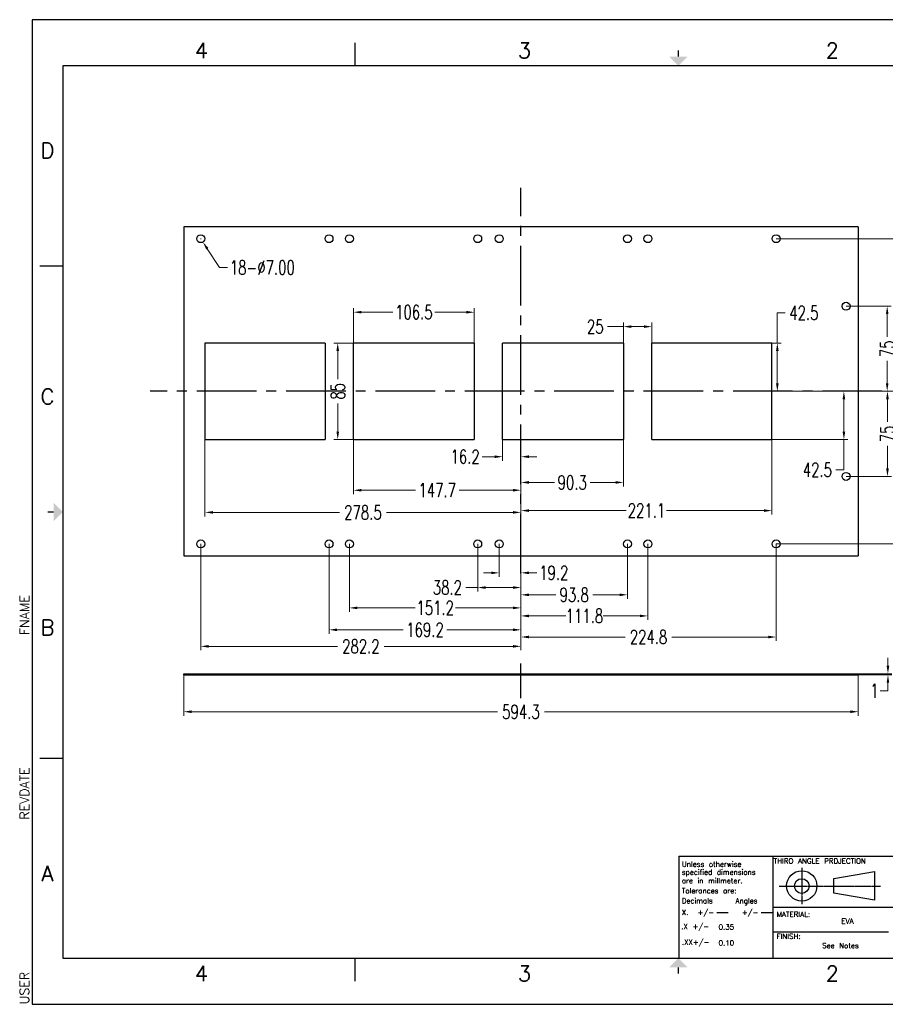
# Model space of a CAD drawing. Header units: inches. Extents: x 2155 to 3305, y -72 to 796.
# Tile 1 of 2: x 2155 to 2918, y -72 to 796. Entities that reach past the tile are written whole.
import ezdxf
from ezdxf.enums import TextEntityAlignment as Align

# ---------------------------------------------------------------- set-up
doc = ezdxf.new("R2010")
doc.units = ezdxf.units.IN
doc.header["$LTSCALE"] = 3.5
doc.header["$MEASUREMENT"] = 0
doc.header["$PDMODE"] = 3
doc.header["$PDSIZE"] = 0.3125
doc.linetypes.add('CENTER', pattern=[0.6, 0.375, -0.075, 0.075, -0.075])
doc.linetypes.add('CENTER2', pattern=[1.125, 0.75, -0.125, 0.125, -0.125])
doc.layers.get('0').update_dxf_attribs({"linetype": 'CONTINUOUS'})
doc.layers.get('Defpoints').update_dxf_attribs({"linetype": 'CONTINUOUS'})
for name, color, linetype in [('3中心线层', 1, 'CONTINUOUS'), ('5标注', 1, 'CONTINUOUS'), ('6文本', 5, 'CONTINUOUS'), ('Title Block', 7, 'CONTINUOUS')]:
    doc.layers.add(name, color=color, linetype=linetype)
doc.styles.add('Roman', font='romans')
doc.styles.get("Standard").update_dxf_attribs({"font": 'txt', "width": 0.8, "bigfont": 'gbcbig.shx'})
doc.styles.add('TXT', font='txt.shx', dxfattribs={"width": 0.7, "bigfont": 'INTECAD.SHX'})
doc.dimstyles.new('标准样式', dxfattribs={"dimscale": 3.5, "dimtxt": 3.5, "dimasz": 2, "dimexe": 1, "dimexo": 0, "dimgap": 1, "dimtad": 0, "dimtoh": 1, "dimdec": 1, "dimdsep": 46, "dimtxsty": 'TXT', "dimsah": 1, "dimcen": 0.09, "dimclrd": 5, "dimclre": 252, "dimadec": 0, "dimazin": 0, "dimtfac": 1, "dimtdec": 1, "dimtofl": 0, "dimtmove": 0, "dimatfit": 3, "dimfxl": 0, "dimtzin": 0, "dimlwd": 13, "dimlwe": 13, "dimarcsym": 0})

# ---------------------------------------------------------------- blocks, each defined once
blk = doc.blocks.new('*D54')
at = {"layer": '5标注', "color": 252, "lineweight": 13}
for p, q in [((2314.63, 602.7), (2315.26, 602.7)), ((2314.95, 602.38), (2314.95, 603.01))]:
    blk.add_line(p, q, dxfattribs=at)
at = {"layer": '5标注', "color": 5, "lineweight": 13}
for p, q in [((2331.5, 577.22), (2320.67, 593.89)), ((2338.5, 577.22), (2331.5, 577.22))]:
    blk.add_line(p, q, dxfattribs=at)
at = {"layer": '5标注', "color": 5}
blk.add_solid([(2321.65, 594.53), (2319.69, 593.26), (2316.86, 599.76)], dxfattribs=at)
at = {"layer": 'Defpoints', "color": 0}
for p in [(2313.04, 605.63), (2316.86, 599.76)]:
    blk.add_point(p, dxfattribs=at)
at = {"layer": '5标注', "color": 0, "insert": (2369.16, 577.22), "char_height": 12.25, "attachment_point": 5, "style": 'TXT'}
blk.add_mtext('18-%%c7.00', dxfattribs=at)
blk = doc.blocks.new('*D48')
at = {"layer": '5标注', "color": 252, "lineweight": 13}
for p, q in [((2821.95, 602.7), (2941.48, 602.7)), ((2903.82, 468.2), (2941.48, 468.2))]:
    blk.add_line(p, q, dxfattribs=at)
at = {"layer": '5标注', "color": 5, "lineweight": 13}
for p, q in [((2937.98, 595.7), (2937.98, 554.67)), ((2937.98, 475.2), (2937.98, 516.23))]:
    blk.add_line(p, q, dxfattribs=at)
at = {"layer": '5标注', "color": 5}
for points in [[(2936.82, 595.7), (2939.15, 595.7), (2937.98, 602.7)], [(2936.82, 475.2), (2939.15, 475.2), (2937.98, 468.2)]]:
    blk.add_solid(points, dxfattribs=at)
at = {"layer": 'Defpoints', "color": 0}
for p in [(2821.95, 602.7), (2903.82, 468.2), (2937.98, 468.2)]:
    blk.add_point(p, dxfattribs=at)
at = {"layer": '5标注', "color": 0, "insert": (2937.98, 535.45), "char_height": 12.25, "attachment_point": 5, "rotation": 90, "style": 'TXT'}
blk.add_mtext('134.5', dxfattribs=at)
blk = doc.blocks.new('*D47')
at = {"layer": '5标注', "color": 252, "lineweight": 13}
for p, q in [((2883.58, 543.2), (2923.31, 543.2)), ((2903.82, 468.2), (2923.31, 468.2))]:
    blk.add_line(p, q, dxfattribs=at)
at = {"layer": '5标注', "color": 5, "lineweight": 13}
for p, q in [((2919.81, 536.2), (2919.81, 516.34)), ((2919.81, 475.2), (2919.81, 495.05))]:
    blk.add_line(p, q, dxfattribs=at)
at = {"layer": '5标注', "color": 5}
for points in [[(2918.65, 536.2), (2920.98, 536.2), (2919.81, 543.2)], [(2918.65, 475.2), (2920.98, 475.2), (2919.81, 468.2)]]:
    blk.add_solid(points, dxfattribs=at)
at = {"layer": 'Defpoints', "color": 0}
for p in [(2883.58, 543.2), (2903.82, 468.2), (2919.81, 468.2)]:
    blk.add_point(p, dxfattribs=at)
at = {"layer": '5标注', "color": 0, "insert": (2919.81, 505.7), "char_height": 12.25, "attachment_point": 5, "rotation": 90, "style": 'TXT'}
blk.add_mtext('75', dxfattribs=at)
blk = doc.blocks.new('*D46')
at = {"layer": '5标注', "color": 5, "lineweight": 13}
for p, q in [((2823, 510.7), (2823, 537.4)), ((2823, 537.4), (2830, 537.4)), ((2823, 475.2), (2823, 503.7))]:
    blk.add_line(p, q, dxfattribs=at)
at = {"layer": '5标注', "color": 252, "lineweight": 13}
for p, q in [((2818.25, 510.7), (2826.5, 510.7)), ((2818.25, 468.2), (2826.5, 468.2))]:
    blk.add_line(p, q, dxfattribs=at)
at = {"layer": '5标注', "color": 5}
for points in [[(2821.83, 503.7), (2824.16, 503.7), (2823, 510.7)], [(2821.83, 475.2), (2824.16, 475.2), (2823, 468.2)]]:
    blk.add_solid(points, dxfattribs=at)
at = {"layer": 'Defpoints', "color": 0}
for p in [(2818.25, 510.7), (2823, 510.7), (2818.25, 468.2)]:
    blk.add_point(p, dxfattribs=at)
at = {"layer": '5标注', "color": 0, "insert": (2846.36, 537.4), "char_height": 12.25, "attachment_point": 5, "style": 'TXT'}
blk.add_mtext('42.5', dxfattribs=at)
blk = doc.blocks.new('*D45')
at = {"layer": '5标注', "color": 252, "lineweight": 13}
for p, q in [((2818.25, 468.2), (2885.16, 468.2)), ((2818.25, 425.7), (2885.16, 425.7))]:
    blk.add_line(p, q, dxfattribs=at)
at = {"layer": '5标注', "color": 5, "lineweight": 13}
for p, q in [((2881.66, 461.2), (2881.66, 432.7)), ((2881.66, 425.7), (2881.66, 399)), ((2881.66, 399), (2874.66, 399))]:
    blk.add_line(p, q, dxfattribs=at)
at = {"layer": '5标注', "color": 5}
for points in [[(2880.49, 461.2), (2882.83, 461.2), (2881.66, 468.2)], [(2880.49, 432.7), (2882.83, 432.7), (2881.66, 425.7)]]:
    blk.add_solid(points, dxfattribs=at)
at = {"layer": 'Defpoints', "color": 0}
for p in [(2818.25, 468.2), (2881.66, 468.2), (2818.25, 425.7)]:
    blk.add_point(p, dxfattribs=at)
at = {"layer": '5标注', "color": 0, "insert": (2858.3, 399), "char_height": 12.25, "attachment_point": 5, "style": 'TXT'}
blk.add_mtext('42.5', dxfattribs=at)
blk = doc.blocks.new('*D44')
at = {"layer": '5标注', "color": 252, "lineweight": 13}
for p, q in [((2883.58, 468.2), (2923.55, 468.2)), ((2883.58, 393.2), (2923.55, 393.2))]:
    blk.add_line(p, q, dxfattribs=at)
at = {"layer": '5标注', "color": 5, "lineweight": 13}
for p, q in [((2920.05, 461.2), (2920.05, 441.34)), ((2920.05, 400.2), (2920.05, 420.05))]:
    blk.add_line(p, q, dxfattribs=at)
at = {"layer": '5标注', "color": 5}
for points in [[(2918.89, 461.2), (2921.22, 461.2), (2920.05, 468.2)], [(2918.89, 400.2), (2921.22, 400.2), (2920.05, 393.2)]]:
    blk.add_solid(points, dxfattribs=at)
at = {"layer": 'Defpoints', "color": 0}
for p in [(2883.58, 468.2), (2920.05, 468.2), (2883.58, 393.2)]:
    blk.add_point(p, dxfattribs=at)
at = {"layer": '5标注', "color": 0, "insert": (2920.05, 430.7), "char_height": 12.25, "attachment_point": 5, "rotation": 90, "style": 'TXT'}
blk.add_mtext('75', dxfattribs=at)
blk = doc.blocks.new('*D43')
at = {"layer": '5标注', "color": 252, "lineweight": 13}
for p, q in [((2915.2, 468.2), (2942.05, 468.2)), ((2821.95, 333.7), (2942.05, 333.7))]:
    blk.add_line(p, q, dxfattribs=at)
at = {"layer": '5标注', "color": 5, "lineweight": 13}
for p, q in [((2938.55, 461.2), (2938.55, 420.17)), ((2938.55, 340.7), (2938.55, 381.73))]:
    blk.add_line(p, q, dxfattribs=at)
at = {"layer": '5标注', "color": 5}
for points in [[(2937.39, 461.2), (2939.72, 461.2), (2938.55, 468.2)], [(2937.39, 340.7), (2939.72, 340.7), (2938.55, 333.7)]]:
    blk.add_solid(points, dxfattribs=at)
at = {"layer": 'Defpoints', "color": 0}
for p in [(2915.2, 468.2), (2938.55, 468.2), (2821.95, 333.7)]:
    blk.add_point(p, dxfattribs=at)
at = {"layer": '5标注', "color": 0, "insert": (2938.55, 400.95), "char_height": 12.25, "attachment_point": 5, "rotation": 90, "style": 'TXT'}
blk.add_mtext('134.5', dxfattribs=at)
blk = doc.blocks.new('*D42')
at = {"layer": '5标注', "color": 5, "lineweight": 13}
for p, q in [((2687.45, 525.19), (2673.21, 525.19)), ((2705.45, 525.19), (2694.45, 525.19))]:
    blk.add_line(p, q, dxfattribs=at)
at = {"layer": '5标注', "color": 252, "lineweight": 13}
for p, q in [((2687.45, 510.7), (2687.45, 528.69)), ((2712.45, 510.7), (2712.45, 528.69))]:
    blk.add_line(p, q, dxfattribs=at)
at = {"layer": '5标注', "color": 5}
for points in [[(2694.45, 526.35), (2694.45, 524.02), (2687.45, 525.19)], [(2705.45, 526.35), (2705.45, 524.02), (2712.45, 525.19)]]:
    blk.add_solid(points, dxfattribs=at)
at = {"layer": 'Defpoints', "color": 0}
for p in [(2712.45, 525.19), (2687.45, 510.7), (2712.45, 510.7)]:
    blk.add_point(p, dxfattribs=at)
at = {"layer": '5标注', "color": 0, "insert": (2662.57, 525.19), "char_height": 12.25, "attachment_point": 5, "style": 'TXT'}
blk.add_mtext('25', dxfattribs=at)
blk = doc.blocks.new('*D41')
at = {"layer": '5标注', "color": 252, "lineweight": 13}
for p, q in [((2597.11, 425.7), (2597.11, 359.56)), ((2818.25, 425.7), (2818.25, 359.56))]:
    blk.add_line(p, q, dxfattribs=at)
at = {"layer": '5标注', "color": 5, "lineweight": 13}
for p, q in [((2604.11, 363.06), (2689.89, 363.06)), ((2811.25, 363.06), (2725.47, 363.06))]:
    blk.add_line(p, q, dxfattribs=at)
at = {"layer": '5标注', "color": 5}
for points in [[(2604.11, 364.22), (2604.11, 361.89), (2597.11, 363.06)], [(2811.25, 364.22), (2811.25, 361.89), (2818.25, 363.06)]]:
    blk.add_solid(points, dxfattribs=at)
at = {"layer": 'Defpoints', "color": 0}
for p in [(2597.11, 425.7), (2818.25, 425.7), (2597.11, 363.06)]:
    blk.add_point(p, dxfattribs=at)
at = {"layer": '5标注', "color": 0, "insert": (2707.68, 363.06), "char_height": 12.25, "attachment_point": 5, "style": 'TXT'}
blk.add_mtext('221.1', dxfattribs=at)
blk = doc.blocks.new('*D40')
at = {"layer": '5标注', "color": 252, "lineweight": 13}
for p, q in [((2597.11, 425.7), (2597.11, 384.39)), ((2687.45, 425.7), (2687.45, 384.39))]:
    blk.add_line(p, q, dxfattribs=at)
at = {"layer": '5标注', "color": 5, "lineweight": 13}
for p, q in [((2604.11, 387.89), (2626.63, 387.89)), ((2680.45, 387.89), (2657.93, 387.89))]:
    blk.add_line(p, q, dxfattribs=at)
at = {"layer": '5标注', "color": 5}
for points in [[(2604.11, 389.06), (2604.11, 386.72), (2597.11, 387.89)], [(2680.45, 389.06), (2680.45, 386.72), (2687.45, 387.89)]]:
    blk.add_solid(points, dxfattribs=at)
at = {"layer": 'Defpoints', "color": 0}
for p in [(2597.11, 425.7), (2687.45, 425.7), (2597.11, 387.89)]:
    blk.add_point(p, dxfattribs=at)
at = {"layer": '5标注', "color": 0, "insert": (2642.28, 387.89), "char_height": 12.25, "attachment_point": 5, "style": 'TXT'}
blk.add_mtext('90.3', dxfattribs=at)
blk = doc.blocks.new('*D39')
at = {"layer": '5标注', "color": 252, "lineweight": 13}
for p, q in [((2318.65, 425.7), (2318.65, 357.98)), ((2597.11, 425.7), (2597.11, 357.98))]:
    blk.add_line(p, q, dxfattribs=at)
at = {"layer": '5标注', "color": 5, "lineweight": 13}
for p, q in [((2325.65, 361.48), (2437.23, 361.48)), ((2590.11, 361.48), (2478.53, 361.48))]:
    blk.add_line(p, q, dxfattribs=at)
at = {"layer": '5标注', "color": 5}
for points in [[(2325.65, 362.65), (2325.65, 360.31), (2318.65, 361.48)], [(2590.11, 362.65), (2590.11, 360.31), (2597.11, 361.48)]]:
    blk.add_solid(points, dxfattribs=at)
at = {"layer": 'Defpoints', "color": 0}
for p in [(2318.65, 425.7), (2597.11, 425.7), (2597.11, 361.48)]:
    blk.add_point(p, dxfattribs=at)
at = {"layer": '5标注', "color": 0, "insert": (2457.88, 361.48), "char_height": 12.25, "attachment_point": 5, "style": 'TXT'}
blk.add_mtext('278.5', dxfattribs=at)
blk = doc.blocks.new('*D38')
at = {"layer": '5标注', "color": 252, "lineweight": 13}
for p, q in [((2449.45, 425.7), (2449.45, 377.5)), ((2597.11, 425.7), (2597.11, 377.5))]:
    blk.add_line(p, q, dxfattribs=at)
at = {"layer": '5标注', "color": 5, "lineweight": 13}
for p, q in [((2456.45, 381), (2504.06, 381)), ((2590.11, 381), (2542.5, 381))]:
    blk.add_line(p, q, dxfattribs=at)
at = {"layer": '5标注', "color": 5}
for points in [[(2456.45, 382.16), (2456.45, 379.83), (2449.45, 381)], [(2590.11, 382.16), (2590.11, 379.83), (2597.11, 381)]]:
    blk.add_solid(points, dxfattribs=at)
at = {"layer": 'Defpoints', "color": 0}
for p in [(2449.45, 425.7), (2597.11, 425.7), (2597.11, 381)]:
    blk.add_point(p, dxfattribs=at)
at = {"layer": '5标注', "color": 0, "insert": (2523.28, 381), "char_height": 12.25, "attachment_point": 5, "style": 'TXT'}
blk.add_mtext('147.7', dxfattribs=at)
blk = doc.blocks.new('*D37')
at = {"layer": '5标注', "color": 252, "lineweight": 13}
for p, q in [((2580.95, 425.7), (2580.95, 407.06)), ((2597.11, 425.7), (2597.11, 407.06))]:
    blk.add_line(p, q, dxfattribs=at)
at = {"layer": '5标注', "color": 5, "lineweight": 13}
for p, q in [((2573.95, 410.56), (2562.82, 410.56)), ((2604.11, 410.56), (2611.11, 410.56))]:
    blk.add_line(p, q, dxfattribs=at)
at = {"layer": '5标注', "color": 5}
for points in [[(2573.95, 411.73), (2573.95, 409.39), (2580.95, 410.56)], [(2604.11, 411.73), (2604.11, 409.39), (2597.11, 410.56)]]:
    blk.add_solid(points, dxfattribs=at)
at = {"layer": 'Defpoints', "color": 0}
for p in [(2580.95, 425.7), (2597.11, 425.7), (2597.11, 410.56)]:
    blk.add_point(p, dxfattribs=at)
at = {"layer": '5标注', "color": 0, "insert": (2547.88, 410.56), "char_height": 12.25, "attachment_point": 5, "style": 'TXT'}
blk.add_mtext('16.2', dxfattribs=at)
blk = doc.blocks.new('*D36')
at = {"layer": '5标注', "color": 252, "lineweight": 13}
for p, q in [((2449.45, 510.7), (2432.12, 510.7)), ((2449.45, 425.7), (2432.12, 425.7))]:
    blk.add_line(p, q, dxfattribs=at)
at = {"layer": '5标注', "color": 5, "lineweight": 13}
for p, q in [((2435.62, 503.7), (2435.62, 478.84)), ((2435.62, 432.7), (2435.62, 457.55))]:
    blk.add_line(p, q, dxfattribs=at)
at = {"layer": '5标注', "color": 5}
for points in [[(2434.46, 503.7), (2436.79, 503.7), (2435.62, 510.7)], [(2434.46, 432.7), (2436.79, 432.7), (2435.62, 425.7)]]:
    blk.add_solid(points, dxfattribs=at)
at = {"layer": 'Defpoints', "color": 0}
for p in [(2449.45, 510.7), (2435.62, 425.7), (2449.45, 425.7)]:
    blk.add_point(p, dxfattribs=at)
at = {"layer": '5标注', "color": 0, "insert": (2435.62, 468.2), "char_height": 12.25, "attachment_point": 5, "rotation": 90, "style": 'TXT'}
blk.add_mtext('85', dxfattribs=at)
blk = doc.blocks.new('*D35')
at = {"layer": '5标注', "color": 252, "lineweight": 13}
for p, q in [((2449.45, 510.7), (2449.45, 541.41)), ((2555.95, 510.7), (2555.95, 541.41))]:
    blk.add_line(p, q, dxfattribs=at)
at = {"layer": '5标注', "color": 5, "lineweight": 13}
for p, q in [((2456.45, 537.91), (2484.19, 537.91)), ((2548.95, 537.91), (2521.21, 537.91))]:
    blk.add_line(p, q, dxfattribs=at)
at = {"layer": '5标注', "color": 5}
for points in [[(2456.45, 539.08), (2456.45, 536.74), (2449.45, 537.91)], [(2548.95, 539.08), (2548.95, 536.74), (2555.95, 537.91)]]:
    blk.add_solid(points, dxfattribs=at)
at = {"layer": 'Defpoints', "color": 0}
for p in [(2555.95, 537.91), (2449.45, 510.7), (2555.95, 510.7)]:
    blk.add_point(p, dxfattribs=at)
at = {"layer": '5标注', "color": 0, "insert": (2502.7, 537.91), "char_height": 12.25, "attachment_point": 5, "style": 'TXT'}
blk.add_mtext('106.5', dxfattribs=at)
blk = doc.blocks.new('*D34')
at = {"layer": '5标注', "color": 252, "lineweight": 13}
for p, q in [((2314.95, 333.7), (2314.95, 239.92)), ((2597.11, 333.7), (2597.11, 239.92))]:
    blk.add_line(p, q, dxfattribs=at)
at = {"layer": '5标注', "color": 5, "lineweight": 13}
for p, q in [((2321.95, 243.42), (2435.38, 243.42)), ((2590.11, 243.42), (2476.68, 243.42))]:
    blk.add_line(p, q, dxfattribs=at)
at = {"layer": '5标注', "color": 5}
for points in [[(2321.95, 244.59), (2321.95, 242.25), (2314.95, 243.42)], [(2590.11, 244.59), (2590.11, 242.25), (2597.11, 243.42)]]:
    blk.add_solid(points, dxfattribs=at)
at = {"layer": 'Defpoints', "color": 0}
for p in [(2314.95, 333.7), (2597.11, 333.7), (2597.11, 243.42)]:
    blk.add_point(p, dxfattribs=at)
at = {"layer": '5标注', "color": 0, "insert": (2456.03, 243.42), "char_height": 12.25, "attachment_point": 5, "style": 'TXT'}
blk.add_mtext('282.2', dxfattribs=at)
blk = doc.blocks.new('*D33')
at = {"layer": '5标注', "color": 252, "lineweight": 13}
for p, q in [((2427.95, 333.7), (2427.95, 254.49)), ((2597.11, 333.7), (2597.11, 254.49))]:
    blk.add_line(p, q, dxfattribs=at)
at = {"layer": '5标注', "color": 5, "lineweight": 13}
for p, q in [((2434.95, 257.99), (2493.31, 257.99)), ((2590.11, 257.99), (2531.75, 257.99))]:
    blk.add_line(p, q, dxfattribs=at)
at = {"layer": '5标注', "color": 5}
for points in [[(2434.95, 259.16), (2434.95, 256.82), (2427.95, 257.99)], [(2590.11, 259.16), (2590.11, 256.82), (2597.11, 257.99)]]:
    blk.add_solid(points, dxfattribs=at)
at = {"layer": 'Defpoints', "color": 0}
for p in [(2427.95, 333.7), (2597.11, 333.7), (2597.11, 257.99)]:
    blk.add_point(p, dxfattribs=at)
at = {"layer": '5标注', "color": 0, "insert": (2512.53, 257.99), "char_height": 12.25, "attachment_point": 5, "style": 'TXT'}
blk.add_mtext('169.2', dxfattribs=at)
blk = doc.blocks.new('*D32')
at = {"layer": '5标注', "color": 252, "lineweight": 13}
for p, q in [((2445.95, 333.7), (2445.95, 273.81)), ((2597.11, 333.7), (2597.11, 273.81))]:
    blk.add_line(p, q, dxfattribs=at)
at = {"layer": '5标注', "color": 5, "lineweight": 13}
for p, q in [((2452.95, 277.31), (2503.74, 277.31)), ((2590.11, 277.31), (2539.32, 277.31))]:
    blk.add_line(p, q, dxfattribs=at)
at = {"layer": '5标注', "color": 5}
for points in [[(2452.95, 278.48), (2452.95, 276.15), (2445.95, 277.31)], [(2590.11, 278.48), (2590.11, 276.15), (2597.11, 277.31)]]:
    blk.add_solid(points, dxfattribs=at)
at = {"layer": 'Defpoints', "color": 0}
for p in [(2445.95, 333.7), (2597.11, 333.7), (2597.11, 277.31)]:
    blk.add_point(p, dxfattribs=at)
at = {"layer": '5标注', "color": 0, "insert": (2521.53, 277.31), "char_height": 12.25, "attachment_point": 5, "style": 'TXT'}
blk.add_mtext('151.2', dxfattribs=at)
blk = doc.blocks.new('*D31')
at = {"layer": '5标注', "color": 252, "lineweight": 13}
for p, q in [((2558.95, 333.7), (2558.95, 291.73)), ((2597.11, 333.7), (2597.11, 291.73))]:
    blk.add_line(p, q, dxfattribs=at)
at = {"layer": '5标注', "color": 5, "lineweight": 13}
for p, q in [((2558.95, 295.23), (2548.61, 295.23)), ((2590.11, 295.23), (2565.95, 295.23))]:
    blk.add_line(p, q, dxfattribs=at)
at = {"layer": '5标注', "color": 5}
for points in [[(2565.95, 296.39), (2565.95, 294.06), (2558.95, 295.23)], [(2590.11, 296.39), (2590.11, 294.06), (2597.11, 295.23)]]:
    blk.add_solid(points, dxfattribs=at)
at = {"layer": 'Defpoints', "color": 0}
for p in [(2558.95, 333.7), (2597.11, 333.7), (2558.95, 295.23)]:
    blk.add_point(p, dxfattribs=at)
at = {"layer": '5标注', "color": 0, "insert": (2532.25, 295.23), "char_height": 12.25, "attachment_point": 5, "style": 'TXT'}
blk.add_mtext('38.2', dxfattribs=at)
blk = doc.blocks.new('*D30')
at = {"layer": '5标注', "color": 252, "lineweight": 13}
for p, q in [((2577.95, 333.7), (2577.95, 304.69)), ((2597.11, 333.7), (2597.11, 304.69))]:
    blk.add_line(p, q, dxfattribs=at)
at = {"layer": '5标注', "color": 5, "lineweight": 13}
for p, q in [((2570.95, 308.19), (2563.95, 308.19)), ((2604.11, 308.19), (2611.11, 308.19))]:
    blk.add_line(p, q, dxfattribs=at)
at = {"layer": '5标注', "color": 5}
for points in [[(2570.95, 309.36), (2570.95, 307.02), (2577.95, 308.19)], [(2604.11, 309.36), (2604.11, 307.02), (2597.11, 308.19)]]:
    blk.add_solid(points, dxfattribs=at)
at = {"layer": 'Defpoints', "color": 0}
for p in [(2577.95, 333.7), (2597.11, 333.7), (2597.11, 308.19)]:
    blk.add_point(p, dxfattribs=at)
at = {"layer": '5标注', "color": 0, "insert": (2626.04, 308.19), "char_height": 12.25, "attachment_point": 5, "style": 'TXT'}
blk.add_mtext('19.2', dxfattribs=at)
blk = doc.blocks.new('*D29')
at = {"layer": '5标注', "color": 252, "lineweight": 13}
for p, q in [((2597.11, 333.7), (2597.11, 248.14)), ((2821.95, 333.7), (2821.95, 248.14))]:
    blk.add_line(p, q, dxfattribs=at)
at = {"layer": '5标注', "color": 5, "lineweight": 13}
for p, q in [((2604.11, 251.64), (2688.88, 251.64)), ((2814.95, 251.64), (2730.18, 251.64))]:
    blk.add_line(p, q, dxfattribs=at)
at = {"layer": '5标注', "color": 5}
for points in [[(2604.11, 252.8), (2604.11, 250.47), (2597.11, 251.64)], [(2814.95, 252.8), (2814.95, 250.47), (2821.95, 251.64)]]:
    blk.add_solid(points, dxfattribs=at)
at = {"layer": 'Defpoints', "color": 0}
for p in [(2597.11, 333.7), (2821.95, 333.7), (2597.11, 251.64)]:
    blk.add_point(p, dxfattribs=at)
at = {"layer": '5标注', "color": 0, "insert": (2709.53, 251.64), "char_height": 12.25, "attachment_point": 5, "style": 'TXT'}
blk.add_mtext('224.8', dxfattribs=at)
blk = doc.blocks.new('*D53')
at = {"layer": '5标注', "color": 252, "lineweight": 13}
for p, q in [((2597.11, 333.7), (2597.11, 266.73)), ((2708.95, 333.7), (2708.95, 266.73))]:
    blk.add_line(p, q, dxfattribs=at)
at = {"layer": '5标注', "color": 5, "lineweight": 13}
for p, q in [((2604.11, 270.23), (2636.67, 270.23)), ((2701.95, 270.23), (2669.39, 270.23))]:
    blk.add_line(p, q, dxfattribs=at)
at = {"layer": '5标注', "color": 5}
for points in [[(2604.11, 271.4), (2604.11, 269.06), (2597.11, 270.23)], [(2701.95, 271.4), (2701.95, 269.06), (2708.95, 270.23)]]:
    blk.add_solid(points, dxfattribs=at)
at = {"layer": 'Defpoints', "color": 0}
for p in [(2597.11, 333.7), (2708.95, 333.7), (2597.11, 270.23)]:
    blk.add_point(p, dxfattribs=at)
at = {"layer": '5标注', "color": 0, "insert": (2653.03, 270.23), "char_height": 12.25, "attachment_point": 5, "style": 'TXT'}
blk.add_mtext('111.8', dxfattribs=at)
blk = doc.blocks.new('*D52')
at = {"layer": '5标注', "color": 252, "lineweight": 13}
for p, q in [((2597.11, 333.7), (2597.11, 285.32)), ((2690.95, 333.7), (2690.95, 285.32))]:
    blk.add_line(p, q, dxfattribs=at)
at = {"layer": '5标注', "color": 5, "lineweight": 13}
for p, q in [((2604.11, 288.82), (2627.67, 288.82)), ((2683.95, 288.82), (2660.39, 288.82))]:
    blk.add_line(p, q, dxfattribs=at)
at = {"layer": '5标注', "color": 5}
for points in [[(2604.11, 289.99), (2604.11, 287.65), (2597.11, 288.82)], [(2683.95, 289.99), (2683.95, 287.65), (2690.95, 288.82)]]:
    blk.add_solid(points, dxfattribs=at)
at = {"layer": 'Defpoints', "color": 0}
for p in [(2597.11, 333.7), (2690.95, 333.7), (2597.11, 288.82)]:
    blk.add_point(p, dxfattribs=at)
at = {"layer": '5标注', "color": 0, "insert": (2644.03, 288.82), "char_height": 12.25, "attachment_point": 5, "style": 'TXT'}
blk.add_mtext('93.8', dxfattribs=at)
blk = doc.blocks.new('*D50')
at = {"layer": '5标注', "color": 5, "lineweight": 13}
for p, q in [((2920.48, 226.26), (2920.48, 233.26)), ((2920.48, 211.26), (2920.48, 204.26)), ((2920.48, 204.26), (2913.48, 204.26))]:
    blk.add_line(p, q, dxfattribs=at)
at = {"layer": '5标注', "color": 252, "lineweight": 13}
for p, q in [((2894.26, 219.26), (2923.98, 219.26)), ((2894.26, 218.26), (2923.98, 218.26))]:
    blk.add_line(p, q, dxfattribs=at)
at = {"layer": '5标注', "color": 5}
for points in [[(2919.31, 226.26), (2921.64, 226.26), (2920.48, 219.26)], [(2919.31, 211.26), (2921.64, 211.26), (2920.48, 218.26)]]:
    blk.add_solid(points, dxfattribs=at)
at = {"layer": 'Defpoints', "color": 0}
for p in [(2894.26, 219.26), (2894.26, 218.26), (2920.48, 218.26)]:
    blk.add_point(p, dxfattribs=at)
at = {"layer": '5标注', "color": 0, "insert": (2908.55, 204.26), "char_height": 12.25, "attachment_point": 5, "style": 'TXT'}
blk.add_mtext('1', dxfattribs=at)
blk = doc.blocks.new('*D49')
at = {"layer": '5标注', "color": 252, "lineweight": 13}
for p, q in [((2299.95, 218.26), (2299.95, 182.29)), ((2894.26, 218.26), (2894.26, 182.29))]:
    blk.add_line(p, q, dxfattribs=at)
at = {"layer": '5标注', "color": 5, "lineweight": 13}
for p, q in [((2306.95, 185.79), (2576.46, 185.79)), ((2887.26, 185.79), (2617.76, 185.79))]:
    blk.add_line(p, q, dxfattribs=at)
at = {"layer": '5标注', "color": 5}
for points in [[(2306.95, 186.96), (2306.95, 184.62), (2299.95, 185.79)], [(2887.26, 186.96), (2887.26, 184.62), (2894.26, 185.79)]]:
    blk.add_solid(points, dxfattribs=at)
at = {"layer": 'Defpoints', "color": 0}
for p in [(2299.95, 218.26), (2894.26, 218.26), (2299.95, 185.79)]:
    blk.add_point(p, dxfattribs=at)
at = {"layer": '5标注', "color": 0, "insert": (2597.11, 185.79), "char_height": 12.25, "attachment_point": 5, "style": 'TXT'}
blk.add_mtext('594.3', dxfattribs=at)

msp = doc.modelspace()

# ---------------------------------------------------------------- linework, layer by layer
at = {"color": 7, "linetype": 'Continuous'}
for p, q in [((2894.26, 613.2), (2299.95, 613.2)), ((2299.95, 613.2), (2299.95, 323.2)), ((2894.26, 613.2), (2894.26, 323.2)), ((2424.45, 510.7), (2318.65, 510.7)), ((2318.65, 510.7), (2318.65, 425.7)), ((2424.45, 510.7), (2424.45, 425.7)), ((2555.95, 510.7), (2449.45, 510.7)), ((2449.45, 425.7), (2449.45, 510.7)), ((2555.95, 510.7), (2555.95, 425.7)), ((2687.45, 510.7), (2580.95, 510.7)), ((2580.95, 425.7), (2580.95, 510.7)), ((2687.45, 510.7), (2687.45, 425.7)), ((2712.45, 425.7), (2712.45, 510.7)), ((2818.25, 510.7), (2712.45, 510.7)), ((2818.25, 425.7), (2818.25, 510.7)), ((2318.65, 425.7), (2424.45, 425.7)), ((2449.45, 425.7), (2555.95, 425.7)), ((2580.95, 425.7), (2687.45, 425.7)), ((2712.45, 425.7), (2818.25, 425.7)), ((2299.95, 323.2), (2894.26, 323.2)), ((2299.95, 219.26), (2894.26, 219.26)), ((2299.95, 218.26), (2299.95, 219.26)), ((2299.95, 218.26), (2894.26, 218.26)), ((2894.26, 219.26), (2894.26, 218.26))]:
    msp.add_line(p, q, dxfattribs=at)
at = {"lineweight": 30}
msp.add_line((2736.12, 58.47), (2736.12, -31.4), dxfattribs=at)
for p, q in [((2736.12, 58.47), (3278.23, 58.47)), ((2819.06, 58.47), (2819.06, -31.4)), ((2819.06, 13.53), (3049.06, 13.53)), ((2819.06, -8.09), (2921.09, -8.09))]:
    msp.add_line(p, q)
at = {"linetype": 'CENTER'}
for p, q in [((2844.55, 48.34), (2844.55, 16.31)), ((2824.48, 32.14), (2914.13, 32.14))]:
    msp.add_line(p, q, dxfattribs=at)
at = {"linetype": 'Continuous'}
for p, q in [((2872.74, 38.74), (2908.65, 44.85)), ((2908.65, 44.85), (2908.65, 19.68)), ((2872.74, 25.78), (2872.74, 38.74)), ((2908.65, 19.68), (2872.74, 25.91))]:
    msp.add_line(p, q, dxfattribs=at)
at = {"color": 7, "linetype": 'Continuous'}
for centre in [(2314.95, 602.7), (2427.95, 602.7), (2445.95, 602.7), (2558.95, 602.7), (2577.95, 602.7), (2690.95, 602.7), (2708.95, 602.7), (2821.95, 602.7), (2883.58, 543.2), (2883.58, 393.2), (2314.95, 333.7), (2427.95, 333.7), (2445.95, 333.7), (2558.95, 333.7), (2577.95, 333.7), (2690.95, 333.7), (2708.95, 333.7), (2821.95, 333.7)]:
    msp.add_circle(centre, 3.5, dxfattribs=at)
at = {"linetype": 'Continuous'}
for centre, radius in [((2844.55, 32.26), 13.34), ((2844.55, 32.14), 6.48)]:
    msp.add_circle(centre, radius, dxfattribs=at)
at = {"layer": '3中心线层', "linetype": 'CENTER2', "ltscale": 20}
for p, q in [((2597.11, 307.65), (2597.11, 647.48)), ((2915.2, 468.2), (2270.21, 468.2)), ((2597.11, 197.84), (2597.11, 228.36))]:
    msp.add_line(p, q, dxfattribs=at)
at = {"layer": 'Title Block'}
for p, q in [((3305.35, 795.72), (2166.36, 795.72)), ((2166.36, 795.72), (2166.36, -72.08)), ((2451.11, 755.04), (2451.11, 775.38)), ((2173.14, 578.77), (2193.48, 578.77)), ((2173.14, 144.87), (2193.48, 144.87)), ((2769.72, 8.77), (2779.74, 8.77)), ((2808.8, 8.77), (2818.32, 8.77)), ((2451.11, -51.74), (2451.11, -31.4)), ((2166.36, -72.08), (3305.35, -72.08))]:
    msp.add_line(p, q, dxfattribs=at)
at = {"layer": 'Title Block', "lineweight": 30}
for p, q in [((3278.23, 755.04), (2193.48, 755.04)), ((2193.48, 755.04), (2193.48, -31.4)), ((2193.48, -31.4), (3278.23, -31.4))]:
    msp.add_line(p, q, dxfattribs=at)
at = {"layer": 'Title Block', "const_width": 1.08}
for points in [[(2735.85, 768.6), (2735.85, 763.18)], [(2179.92, 361.82), (2185.35, 361.82)], [(2735.85, -44.96), (2735.85, -39.54)]]:
    msp.add_lwpolyline(points, dxfattribs=at)
at = {"layer": 'Title Block'}
for points in [[(2727.72, 763.18), (2743.99, 763.18), (2735.85, 755.04)], [(2185.35, 353.68), (2185.35, 369.96), (2193.48, 361.82)], [(2727.72, -39.54), (2743.99, -39.54), (2735.85, -31.4)]]:
    msp.add_solid(points, dxfattribs=at)

# ---------------------------------------------------------------- texts
at = {"layer": '6文本', "style": 'Roman'}
for s, p in [('4', (2315.52, 768.6)), ('3', (2600.26, 768.6)), ('2', (2871.45, 768.6)), ('D', (2179.92, 680.46)), ('C', (2179.92, 463.51)), ('B', (2179.92, 260.13)), ('A', (2179.92, 43.18)), ('4', (2315.52, -44.96)), ('3', (2600.26, -44.96)), ('2', (2871.45, -44.96))]:
    msp.add_text(s, height=13.56, dxfattribs=at).set_placement(p, align=Align.MIDDLE_CENTER)
at = {"layer": '6文本'}
for s, p in [('Unless otherwise', (2738.81, 49.16)), ('THIRO ANGLE PRDJECTION', (2819.71, 51.95)), ('specified dimensions', (2738.81, 42.1)), ('are in millmeter.', (2738.81, 34.58)), ('Tolerances are:', (2738.81, 25.74)), ('Decimals    Angles', (2738.81, 16.9)), ('X.  +/-', (2738.81, 6.73)), ('+/-', (2791.7, 6.73)), ('MATERIAL:', (2822.36, 4.96)), ('EVA', (2879.43, -1.01)), ('.X +/-', (2738.36, -5.78)), ('0.35', (2771.22, -6.26)), ('.XX+/-', (2738.81, -19.62)), ('0.10', (2771.22, -20.28)), ('FINISH:', (2822.36, -14.44)), ('See Notes', (2862.47, -22.64))]:
    msp.add_text(s, height=4.572, dxfattribs=at).set_placement(p)
at = {"layer": '6文本', "color": 0, "style": 'Roman', "flags": 8}
for tag, p in [('FNAME', (2163.65, 253.35)), ('REVDATE', (2163.65, 90.63)), ('USER', (2163.65, -72.08))]:
    msp.add_attdef(tag, p, '', height=8.14, rotation=90, dxfattribs=at)

# ---------------------------------------------------------------- dimensions: what is measured, and where the dimension line sits
at = {"layer": '5标注'}
dim = msp.add_diameter_dim_2p(p1=(2313.04, 605.63), p2=(2316.86, 599.76), text='18-%%c7.00', dimstyle='标准样式', override={"dimscale": 3.5}, dxfattribs=at)
dim.commit()
dim.dimension.update_dxf_attribs({"geometry": '*D54', "text_midpoint": (2369.16, 577.22), "dimtype": 163})
for base, p1, p2, picture, middle in [((2937.98, 468.2), (2821.95, 602.7), (2903.82, 468.2), '*D48', (2937.98, 535.45)), ((2919.81, 468.2), (2883.58, 543.2), (2903.82, 468.2), '*D47', (2919.81, 505.7)), ((2435.62, 425.7), (2449.45, 510.7), (2449.45, 425.7), '*D36', (2435.62, 468.2)), ((2938.55, 468.2), (2821.95, 333.7), (2915.2, 468.2), '*D43', (2938.55, 400.95)), ((2920.05, 468.2), (2883.58, 393.2), (2883.58, 468.2), '*D44', (2920.05, 430.7)), ((2920.48, 218.26), (2894.26, 219.26), (2894.26, 218.26), '*D50', (2908.55, 204.26))]:
    dim = msp.add_linear_dim(base=base, p1=p1, p2=p2, angle=90, dimstyle='标准样式', override={"dimscale": 3.5}, dxfattribs=at)
    dim.commit()
    dim.dimension.update_dxf_attribs({"geometry": picture, "text_midpoint": middle})
for base, p1, p2, picture, middle in [((2555.95, 537.91), (2449.45, 510.7), (2555.95, 510.7), '*D35', (2502.7, 537.91)), ((2597.11, 363.06), (2818.25, 425.7), (2597.11, 425.7), '*D41', (2707.68, 363.06)), ((2597.11, 387.89), (2687.45, 425.7), (2597.11, 425.7), '*D40', (2642.28, 387.89)), ((2597.11, 243.42), (2314.95, 333.7), (2597.11, 333.7), '*D34', (2456.03, 243.42)), ((2597.11, 257.99), (2427.95, 333.7), (2597.11, 333.7), '*D33', (2512.53, 257.99)), ((2597.11, 277.31), (2445.95, 333.7), (2597.11, 333.7), '*D32', (2521.53, 277.31)), ((2597.11, 308.19), (2577.95, 333.7), (2597.11, 333.7), '*D30', (2626.04, 308.19)), ((2299.95, 185.79), (2894.26, 218.26), (2299.95, 218.26), '*D49', (2597.11, 185.79))]:
    dim = msp.add_linear_dim(base=base, p1=p1, p2=p2, dimstyle='标准样式', override={"dimscale": 3.5}, dxfattribs=at)
    dim.commit()
    dim.dimension.update_dxf_attribs({"geometry": picture, "text_midpoint": middle})
for base, p1, p2, picture, middle in [((2823, 510.7), (2818.25, 468.2), (2818.25, 510.7), '*D46', (2846.36, 537.4)), ((2881.66, 468.2), (2818.25, 425.7), (2818.25, 468.2), '*D45', (2858.3, 399))]:
    dim = msp.add_linear_dim(base=base, p1=p1, p2=p2, angle=90, dimstyle='标准样式', override={"dimscale": 3.5}, dxfattribs=at)
    dim.commit()
    dim.dimension.update_dxf_attribs({"geometry": picture, "text_midpoint": middle, "dimtype": 160})
for base, p1, p2, picture, middle in [((2712.45, 525.19), (2687.45, 510.7), (2712.45, 510.7), '*D42', (2662.57, 525.19)), ((2597.11, 361.48), (2318.65, 425.7), (2597.11, 425.7), '*D39', (2457.88, 361.48)), ((2597.11, 381), (2449.45, 425.7), (2597.11, 425.7), '*D38', (2523.28, 381)), ((2597.11, 410.56), (2580.95, 425.7), (2597.11, 425.7), '*D37', (2547.88, 410.56)), ((2558.95, 295.23), (2597.11, 333.7), (2558.95, 333.7), '*D31', (2532.25, 295.23)), ((2597.11, 251.64), (2821.95, 333.7), (2597.11, 333.7), '*D29', (2709.53, 251.64)), ((2597.11, 270.23), (2708.95, 333.7), (2597.11, 333.7), '*D53', (2653.03, 270.23)), ((2597.11, 288.82), (2690.95, 333.7), (2597.11, 333.7), '*D52', (2644.03, 288.82))]:
    dim = msp.add_linear_dim(base=base, p1=p1, p2=p2, dimstyle='标准样式', override={"dimscale": 3.5}, dxfattribs=at)
    dim.commit()
    dim.dimension.update_dxf_attribs({"geometry": picture, "text_midpoint": middle, "dimtype": 160})

doc.saveas('drawing.dxf')
